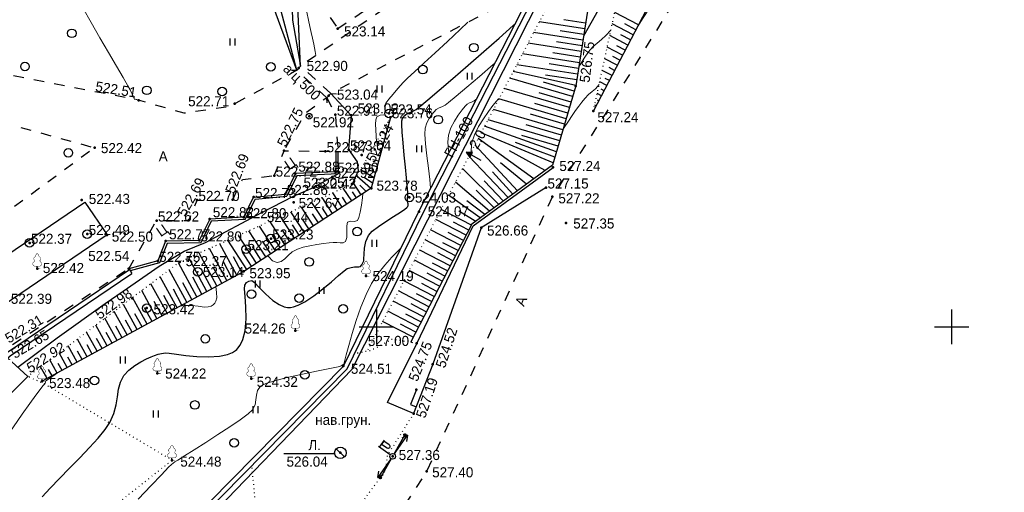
# Model space of a CAD drawing. Header units: millimetres. Extents: x 767170 to 66149698, y -983507 to 2493658.
# Tile 227 of 256: x 2986065 to 3071664, y -574115 to -533028. Entities that reach past the tile are written whole.
import ezdxf

# ---------------------------------------------------------------- set-up
doc = ezdxf.new("R2010")
doc.units = ezdxf.units.MM
for name, pattern in [('Д_ТРОТ_ТРУБА', [3, 1.5, -1.5]), ('ДОРОГИ_СТРОЯЩ', [9, 8, -1]), ('Контура низ откосов  Штриховая 0.1-0.5 - - - - - - -', [0.6, 0.1, -0.5])]:
    doc.linetypes.add(name, pattern=pattern)
for name, color, linetype in [('(001) Сетка', 92, 'Continuous'), ('(003) Пункты', 7, 'Continuous'), ('(004) Точки рельефа', 7, 'Continuous'), ('(004a) Точки рельефа (отк.)', 7, 'Continuous'), ('(011) Колодцы', 7, 'Continuous'), ('(013) Газ', 30, 'ИК_Газопровод -------г--------'), ('(014) Водопровод', 5, 'ИК_Водопровод -------в--------'), ('(017) Канализация', 33, 'KANALIS_K_1'), ('(022) Возд. Линии', 7, 'Continuous'), ('(025) Дорога', 7, 'Continuous'), ('(027) Гидрография', 7, 'Continuous'), ('(028) Гидротехн.', 7, 'Continuous'), ('(031) Горизонтали', 42, 'Continuous'), ('(035) Откосы', 7, 'Continuous'), ('(036) Растительность', 7, 'Continuous'), ('(038) Деревья', 7, 'Continuous'), ('(039) Земля', 7, 'Continuous'), ('(040) Ограда', 7, 'Continuous')]:
    doc.layers.add(name, color=color, linetype=linetype)
doc.layers.add('(032) Горизонтали утолщенные', color=32, linetype='Continuous', lineweight=30)
doc.styles.add('BM-431', font='txt')
doc.styles.add('D-431', font='txt')
doc.styles.add('S', font='txtwr', dxfattribs={"oblique": 15})
doc.styles.get("Standard").update_dxf_attribs({"font": 'isocpeui.ttf'})
doc.linetypes.add('GAZ_VOZDUSH', pattern='A,1,-2,["~",Standard,S=3,R=0,X=-1.5,Y=-1.5],-1,10', length=14)
doc.linetypes.add('KANALIS_K_1', pattern='A,1,[">",Standard,S=1.8,R=0,X=-0.9,Y=-0.9],3,-1,["К",Standard,S=1.8,R=0,X=-0.9,Y=-0.9],-1,10', length=16)
doc.linetypes.add('ИК_Водопровод -------в--------', pattern='A,9,-0.6,["В",Standard,S=1.2,R=0,X=0,Y=-0.6],-1.2', length=10.8)
doc.linetypes.add('ИК_Газопровод -------г--------', pattern='A,9,-0.6,["Г",Standard,S=1.2,R=0,X=0,Y=-0.6],-1.2', length=10.8)
doc.linetypes.add('ОГРАДА_БЕТ', pattern='A,4,["|",Standard,S=0.8,R=0,X=0,Y=-0.8],4', length=8)
doc.linetypes.add('ОТКОСЫ_НЕУКР', pattern='A,0.5,["|",Standard,S=1.2,R=0,X=0,Y=-1.2],1,["|",Standard,S=0.5,R=0,X=0,Y=-0.5],0.5', length=2)
doc.linetypes.add('ОТКОСЫ_НЕУКР1', pattern='A,0.5,["|",Standard,S=-1.2,R=0,X=0,Y=1.2],1,["|",Standard,S=-0.5,R=0,X=0,Y=0.5],0.5', length=2)
doc.linetypes.add('ПОДПОРНАЯ СТЕНКА', pattern='A,2,["V",Standard,S=1.2,R=0,X=0,Y=-1.2],0.2,["V",Standard,S=0.8,R=0,X=0,Y=-0.8],0.25,["V",Standard,S=0.3,R=0,X=0,Y=-0.3],0.25', length=2.7)

# ---------------------------------------------------------------- blocks, each defined once
blk = doc.blocks.new('d')
at = {"layer": '(038) Деревья'}
blk.add_ellipse((0, 0), major_axis=(0.265, 0.265), ratio=1, start_param=5.497787, end_param=11.780972, dxfattribs=at)
blk = doc.blocks.new('I04010')
for p, q in [((-0.412273, 0.007146), (-0.412273, 1.207146)), ((0.387727, 1.207146), (0.387727, 0.007146))]:
    blk.add_line(p, q)
blk = doc.blocks.new('Setka')
at = {"layer": '(001) Сетка'}
for p, q in [((0, 1.5), (0, -1.5)), ((-1.5, 0), (1.5, 0))]:
    blk.add_line(p, q, dxfattribs=at)
blk = doc.blocks.new('d-flat-35-flat-1')
at = {"layer": '(038) Деревья'}
blk.add_ellipse((0, 0), major_axis=(0.265, 0.265), ratio=1, start_param=5.497787, end_param=11.780972, dxfattribs=at)
blk = doc.blocks.new('d-flat-34-flat-1')
at = {"layer": '(038) Деревья'}
blk.add_ellipse((0, 0), major_axis=(0.265, 0.265), ratio=1, start_param=5.497787, end_param=11.780972, dxfattribs=at)
blk = doc.blocks.new('d-flat-33-flat-1')
at = {"layer": '(038) Деревья'}
blk.add_ellipse((0, 0), major_axis=(0.265, 0.265), ratio=1, start_param=5.497787, end_param=11.780972, dxfattribs=at)
blk = doc.blocks.new('d-flat-32-flat-1')
at = {"layer": '(038) Деревья'}
blk.add_ellipse((0, 0), major_axis=(0.265, 0.265), ratio=1, start_param=5.497787, end_param=11.780972, dxfattribs=at)
blk = doc.blocks.new('I01171-flat-5-flat-1')
at = {"layer": '(011) Колодцы'}
blk.add_line((-0.361, 0.349), (0.351, -0.349), dxfattribs=at)
blk.add_circle((0, 0), 0.5, dxfattribs=at)
at = {"color": 4, "style": 'S', "oblique": 15}
blk.add_attdef('Z', (0.808, -0.547), '', height=1, dxfattribs=at)
blk = doc.blocks.new('f-flat-5-flat-1')
at = {"layer": '(022) Возд. Линии'}
for points in [[(-0.205, 0.143), (-1.23, 0.859)], [(-1.148, 0.801), (-0.719, 1.416)]]:
    blk.add_lwpolyline(points, dxfattribs=at)
blk.add_lwpolyline([(-0.254, 0.772), (-0.254, 0.772, 0.414214), (-0.294, 0.998), (-0.776, 1.334), (-0.962, 1.068), (-0.48, 0.732, 0.414214)], format="xyb", close=True, dxfattribs=at)
blk.add_circle((0, 0), 0.25, dxfattribs=at)
blk = doc.blocks.new('S1-flat-6-flat-1')
at = {"layer": '(022) Возд. Линии'}
for p, q in [((0, 0), (-1.145, -1.64)), ((-1.145, -1.64), (-1.064, -1.087)), ((-1.145, -1.64), (-0.654, -1.373))]:
    blk.add_line(p, q, dxfattribs=at)
blk = doc.blocks.new('S2-flat-6-flat-1')
at = {"layer": '(022) Возд. Линии'}
for p, q in [((0, 0), (1.145, 1.64)), ((1.145, 1.64), (0.654, 1.373)), ((1.145, 1.64), (1.064, 1.087))]:
    blk.add_line(p, q, dxfattribs=at)
blk = doc.blocks.new('s3-flat-8-flat-1')
at = {"layer": '(022) Возд. Линии'}
h = blk.add_hatch(dxfattribs=at)
h.set_pattern_fill('ACET-2D-ACET-2D-ANSI31', color=256, scale=0.01, angle=60.24583, style=0)
h.set_pattern_definition([(105.245828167, (-32401.5294, -79738.96087), (-0.030632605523, -0.008349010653), [])])
edge = h.paths.add_edge_path()
edge.add_arc((0.943, 1.65), 0.1, 0, 360)
blk.add_lwpolyline([(0, 0), (0.993, 1.736)], dxfattribs=at)
blk.add_circle((0.943, 1.65), 0.1, dxfattribs=at)
blk = doc.blocks.new('s4-flat-8-flat-1')
at = {"layer": '(022) Возд. Линии'}
h = blk.add_hatch(dxfattribs=at)
h.set_pattern_fill('ACET-2D-ACET-2D-ANSI31', color=256, scale=0.01, angle=240.24583, style=0)
h.set_pattern_definition([(285.245828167, (-32401.28193, -79738.52796), (0.030632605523, 0.008349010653), [])])
edge = h.paths.add_edge_path()
edge.add_arc((-0.943, -1.65), 0.1, 0, 360)
blk.add_lwpolyline([(0, 0), (-0.993, -1.736)], dxfattribs=at)
blk.add_circle((-0.943, -1.65), 0.1, dxfattribs=at)
blk = doc.blocks.new('prov-s-flat-6-flat-1')
at = {"layer": '(022) Возд. Линии'}
for name, p in [('s3-flat-8-flat-1', (0.123, 0.216)), ('s4-flat-8-flat-1', (-0.124, -0.217))]:
    blk.add_blockref(name, p, dxfattribs=at)
blk = doc.blocks.new('U1061-flat-1-flat-1')
at = {"layer": '(022) Возд. Линии'}
blk.add_circle((0, 0), 0.25, dxfattribs=at)
at = {"color": 4, "oblique": 15}
blk.add_attdef('Z', (0.797, -0.495), '', height=1, dxfattribs=at)
blk = doc.blocks.new('d-flat-31-flat-1')
at = {"layer": '(038) Деревья'}
blk.add_ellipse((0, 0), major_axis=(0.265, 0.265), ratio=1, start_param=5.497787, end_param=11.780972, dxfattribs=at)
blk = doc.blocks.new('d-flat-30-flat-1')
at = {"layer": '(038) Деревья'}
blk.add_ellipse((0, 0), major_axis=(0.265, 0.265), ratio=1, start_param=5.497787, end_param=11.780972, dxfattribs=at)
blk = doc.blocks.new('d-flat-29-flat-1')
at = {"layer": '(038) Деревья'}
blk.add_ellipse((0, 0), major_axis=(0.265, 0.265), ratio=1, start_param=5.497787, end_param=11.780972, dxfattribs=at)
blk = doc.blocks.new('d-flat-28-flat-1')
at = {"layer": '(038) Деревья'}
blk.add_ellipse((0, 0), major_axis=(0.265, 0.265), ratio=1, start_param=5.497787, end_param=11.780972, dxfattribs=at)
blk = doc.blocks.new('karagach-flat-21-flat-1')
at = {"layer": '(038) Деревья', "const_width": 0.0375}
for points in [[(-0.208, 1.009, 0.430853), (-0.255, 0.753, 0.548276)], [(-0.208, 1.009, 0.181567), (-0.117, 1.159, 0.303004)], [(0, 1.312, 0.246034), (-0.117, 1.159, 0.489079)], [(0, 1.312, -0.246034), (0.117, 1.159, -0.489079)], [(0.208, 1.009, -0.181567), (0.117, 1.159, -0.303004)], [(0.208, 1.009, -0.430853), (0.255, 0.753, -0.548276)], [(-0.315, 0.559, 0.626949), (-0.218, 0.206, 0.702465)], [(-0.315, 0.559, 0.383603), (-0.255, 0.753, 0.352912)], [(0.315, 0.559, -0.626949), (0.218, 0.206, -0.702465)], [(0.315, 0.559, -0.383603), (0.255, 0.753, -0.352912)]]:
    blk.add_lwpolyline(points, format="xyb", dxfattribs=at)
for points in [[(0, 0.206), (-0.218, 0.206)], [(0, 0), (0, 0.206)], [(0, 0.206), (0.218, 0.206)], [(0, 0), (0.281, 0)]]:
    blk.add_lwpolyline(points, dxfattribs=at)
at = {"layer": '(038) Деревья'}
blk.add_lwpolyline([(0, 0), (0, 0.206)], dxfattribs=at)
blk = doc.blocks.new('karagach-flat-13-flat-1')
at = {"layer": '(038) Деревья', "const_width": 0.0375}
for points in [[(-0.208, 1.009, 0.430853), (-0.255, 0.753, 0.548276)], [(-0.208, 1.009, 0.181567), (-0.117, 1.159, 0.303004)], [(0, 1.312, 0.246034), (-0.117, 1.159, 0.489079)], [(0, 1.312, -0.246034), (0.117, 1.159, -0.489079)], [(0.208, 1.009, -0.181567), (0.117, 1.159, -0.303004)], [(0.208, 1.009, -0.430853), (0.255, 0.753, -0.548276)], [(-0.315, 0.559, 0.626949), (-0.218, 0.206, 0.702465)], [(-0.315, 0.559, 0.383603), (-0.255, 0.753, 0.352912)], [(0.315, 0.559, -0.626949), (0.218, 0.206, -0.702465)], [(0.315, 0.559, -0.383603), (0.255, 0.753, -0.352912)]]:
    blk.add_lwpolyline(points, format="xyb", dxfattribs=at)
for points in [[(0, 0.206), (-0.218, 0.206)], [(0, 0), (0, 0.206)], [(0, 0.206), (0.218, 0.206)], [(0, 0), (0.281, 0)]]:
    blk.add_lwpolyline(points, dxfattribs=at)
at = {"layer": '(038) Деревья'}
blk.add_lwpolyline([(0, 0), (0, 0.206)], dxfattribs=at)
blk = doc.blocks.new('karagach-flat-12-flat-1')
at = {"layer": '(038) Деревья', "const_width": 0.0375}
for points in [[(-0.208, 1.009, 0.430853), (-0.255, 0.753, 0.548276)], [(-0.208, 1.009, 0.181567), (-0.117, 1.159, 0.303004)], [(0, 1.312, 0.246034), (-0.117, 1.159, 0.489079)], [(0, 1.312, -0.246034), (0.117, 1.159, -0.489079)], [(0.208, 1.009, -0.181567), (0.117, 1.159, -0.303004)], [(0.208, 1.009, -0.430853), (0.255, 0.753, -0.548276)], [(-0.315, 0.559, 0.626949), (-0.218, 0.206, 0.702465)], [(-0.315, 0.559, 0.383603), (-0.255, 0.753, 0.352912)], [(0.315, 0.559, -0.626949), (0.218, 0.206, -0.702465)], [(0.315, 0.559, -0.383603), (0.255, 0.753, -0.352912)]]:
    blk.add_lwpolyline(points, format="xyb", dxfattribs=at)
for points in [[(0, 0.206), (-0.218, 0.206)], [(0, 0), (0, 0.206)], [(0, 0.206), (0.218, 0.206)], [(0, 0), (0.281, 0)]]:
    blk.add_lwpolyline(points, dxfattribs=at)
at = {"layer": '(038) Деревья'}
blk.add_lwpolyline([(0, 0), (0, 0.206)], dxfattribs=at)
blk = doc.blocks.new('karagach-flat-14-flat-1-flat-1')
at = {"layer": '(038) Деревья', "const_width": 0.0375}
for points in [[(-0.208, 1.009, 0.430853), (-0.255, 0.753, 0.548276)], [(-0.208, 1.009, 0.181567), (-0.117, 1.159, 0.303004)], [(0, 1.312, 0.246034), (-0.117, 1.159, 0.489079)], [(0, 1.312, -0.246034), (0.117, 1.159, -0.489079)], [(0.208, 1.009, -0.181567), (0.117, 1.159, -0.303004)], [(0.208, 1.009, -0.430853), (0.255, 0.753, -0.548276)], [(-0.315, 0.559, 0.626949), (-0.218, 0.206, 0.702465)], [(-0.315, 0.559, 0.383603), (-0.255, 0.753, 0.352912)], [(0.315, 0.559, -0.626949), (0.218, 0.206, -0.702465)], [(0.315, 0.559, -0.383603), (0.255, 0.753, -0.352912)]]:
    blk.add_lwpolyline(points, format="xyb", dxfattribs=at)
for points in [[(0, 0.206), (-0.218, 0.206)], [(0, 0), (0, 0.206)], [(0, 0.206), (0.218, 0.206)], [(0, 0), (0.281, 0)]]:
    blk.add_lwpolyline(points, dxfattribs=at)
at = {"layer": '(038) Деревья'}
blk.add_lwpolyline([(0, 0), (0, 0.206)], dxfattribs=at)
blk = doc.blocks.new('karagach-flat-15-flat-1-flat-1')
at = {"layer": '(038) Деревья', "const_width": 0.0375}
for points in [[(-0.208, 1.009, 0.430853), (-0.255, 0.753, 0.548276)], [(-0.208, 1.009, 0.181567), (-0.117, 1.159, 0.303004)], [(0, 1.312, 0.246034), (-0.117, 1.159, 0.489079)], [(0, 1.312, -0.246034), (0.117, 1.159, -0.489079)], [(0.208, 1.009, -0.181567), (0.117, 1.159, -0.303004)], [(0.208, 1.009, -0.430853), (0.255, 0.753, -0.548276)], [(-0.315, 0.559, 0.626949), (-0.218, 0.206, 0.702465)], [(-0.315, 0.559, 0.383603), (-0.255, 0.753, 0.352912)], [(0.315, 0.559, -0.626949), (0.218, 0.206, -0.702465)], [(0.315, 0.559, -0.383603), (0.255, 0.753, -0.352912)]]:
    blk.add_lwpolyline(points, format="xyb", dxfattribs=at)
for points in [[(0, 0.206), (-0.218, 0.206)], [(0, 0), (0, 0.206)], [(0, 0.206), (0.218, 0.206)], [(0, 0), (0.281, 0)]]:
    blk.add_lwpolyline(points, dxfattribs=at)
at = {"layer": '(038) Деревья'}
blk.add_lwpolyline([(0, 0), (0, 0.206)], dxfattribs=at)
blk = doc.blocks.new('karagach-flat-16-flat-1-flat-1')
at = {"layer": '(038) Деревья', "const_width": 0.0375}
for points in [[(-0.208, 1.009, 0.430853), (-0.255, 0.753, 0.548276)], [(-0.208, 1.009, 0.181567), (-0.117, 1.159, 0.303004)], [(0, 1.312, 0.246034), (-0.117, 1.159, 0.489079)], [(0, 1.312, -0.246034), (0.117, 1.159, -0.489079)], [(0.208, 1.009, -0.181567), (0.117, 1.159, -0.303004)], [(0.208, 1.009, -0.430853), (0.255, 0.753, -0.548276)], [(-0.315, 0.559, 0.626949), (-0.218, 0.206, 0.702465)], [(-0.315, 0.559, 0.383603), (-0.255, 0.753, 0.352912)], [(0.315, 0.559, -0.626949), (0.218, 0.206, -0.702465)], [(0.315, 0.559, -0.383603), (0.255, 0.753, -0.352912)]]:
    blk.add_lwpolyline(points, format="xyb", dxfattribs=at)
for points in [[(0, 0.206), (-0.218, 0.206)], [(0, 0), (0, 0.206)], [(0, 0.206), (0.218, 0.206)], [(0, 0), (0.281, 0)]]:
    blk.add_lwpolyline(points, dxfattribs=at)
at = {"layer": '(038) Деревья'}
blk.add_lwpolyline([(0, 0), (0, 0.206)], dxfattribs=at)
blk = doc.blocks.new('karagach-flat-17-flat-1-flat-1')
at = {"layer": '(038) Деревья', "const_width": 0.0375}
for points in [[(-0.208, 1.009, 0.430853), (-0.255, 0.753, 0.548276)], [(-0.208, 1.009, 0.181567), (-0.117, 1.159, 0.303004)], [(0, 1.312, 0.246034), (-0.117, 1.159, 0.489079)], [(0, 1.312, -0.246034), (0.117, 1.159, -0.489079)], [(0.208, 1.009, -0.181567), (0.117, 1.159, -0.303004)], [(0.208, 1.009, -0.430853), (0.255, 0.753, -0.548276)], [(-0.315, 0.559, 0.626949), (-0.218, 0.206, 0.702465)], [(-0.315, 0.559, 0.383603), (-0.255, 0.753, 0.352912)], [(0.315, 0.559, -0.626949), (0.218, 0.206, -0.702465)], [(0.315, 0.559, -0.383603), (0.255, 0.753, -0.352912)]]:
    blk.add_lwpolyline(points, format="xyb", dxfattribs=at)
for points in [[(0, 0.206), (-0.218, 0.206)], [(0, 0), (0, 0.206)], [(0, 0.206), (0.218, 0.206)], [(0, 0), (0.281, 0)]]:
    blk.add_lwpolyline(points, dxfattribs=at)
at = {"layer": '(038) Деревья'}
blk.add_lwpolyline([(0, 0), (0, 0.206)], dxfattribs=at)
blk = doc.blocks.new('wef-flat-4')
at = {"layer": '(025) Дорога', "linetype": 'Д_ТРОТ_ТРУБА'}
blk.add_hatch(color=0, dxfattribs=at).paths.add_polyline_path([(-1295647.589, -1831919.311), (-1295647.344, -1831918.875), (-1295647.902, -1831918.848)])
at = {"layer": '(022) Возд. Линии', "color": 0}
for points in [[(-1295647.902, -1831918.848), (-1295647.589, -1831919.311)], [(-1295646.594, -1831919.582), (-1295647.466, -1831919.093)]]:
    blk.add_lwpolyline(points, dxfattribs=at)
at = {"layer": '(025) Дорога', "color": 0, "linetype": 'Д_ТРОТ_ТРУБА'}
blk.add_lwpolyline([(-1295647.589, -1831919.311), (-1295647.344, -1831918.875), (-1295647.902, -1831918.848), (-1295647.589, -1831919.311)], close=True, dxfattribs=at)
blk.add_lwpolyline([(-1295647.589, -1831919.311), (-1295647.344, -1831918.875)], dxfattribs=at)
blk = doc.blocks.new('A$C05d28b1e')
at = {"layer": '(003) Пункты'}
blk.add_point((54029, 33528), dxfattribs=at)
at = {"layer": '(004) Точки рельефа', "color": 7, "linetype": 'ByBlock', "lineweight": -2}
for p in [(80964, 63758), (77575, 60326), (101665, 58785), (63649, 57538), (72010, 57232), (103197, 56600), (78485, 56140), (59831, 53401), (76297, 53138), (83042, 52774), (99695, 51688), (77292, 51165), (82218, 50239), (83873, 49879), (58708, 48870), (71845, 48900), (99627, 49152), (77126, 48656), (68013, 47083), (69837, 47209), (74372, 47777), (88020, 47853), (93450, 46447), (100823, 46869), (60910, 45827), (66001, 45285), (54838, 42902), (67213, 43463), (72794, 42654), (83430, 42245), (63098, 40319), (77291, 37509), (87837, 36393), (81458, 34429), (89226, 34580), (65285, 33793), (55260, 33104), (73443, 33339), (87809, 32378), (87566, 30288), (81192, 26884), (85741, 26576), (66557, 26239), (88708, 25275)]:
    blk.add_point(p, dxfattribs=at)
at = {"layer": '(004a) Точки рельефа (отк.)', "color": 7, "linetype": 'ByBlock', "lineweight": -2}
for p in [(80187, 57943), (80764, 56268), (82148, 56210), (85431, 56385), (85552, 56047), (79878, 53098), (81913, 53244), (75448, 50975), (80487, 50864), (80802, 51319), (78859, 49935), (99074, 49941), (68734, 48861), (73654, 49114), (76411, 49381), (87193, 49086), (72802, 47356), (65211, 47072), (59188, 45895), (75153, 45510), (54171, 45133), (68929, 45342), (72997, 44580), (62803, 42892), (65319, 43564), (64369, 39468)]:
    blk.add_point(p, dxfattribs=at)
at = {"layer": '(004a) Точки рельефа (отк.)'}
blk.add_point((68805, 42609), dxfattribs=at)
at = {"layer": '(013) Газ', "linetype": 'GAZ_VOZDUSH', "ltscale": 600, "flags": 128}
blk.add_lwpolyline([(139039, 153682), (138885, 152734), (135454, 145357), (130316, 142546), (115842, 109039), (104824, 79051), (99727, 68744), (82201, 34139), (52809, 3628), (56082, -3749), (32593, -24350), (33828, -29046), (31852, -35564), (-6995, -77251), (-10648, -79274), (-22017, -90450), (-29954, -94459), (-74554, -132816), (-76953, -135094)], dxfattribs=at)
at = {"layer": '(014) Водопровод', "linetype": 'GAZ_VOZDUSH', "ltscale": 600, "flags": 128}
blk.add_lwpolyline([(87809, 32378), (87290, 31082), (87795, 30880)], dxfattribs=at)
at = {"layer": '(022) Возд. Линии', "color": 0, "ltscale": 600, "flags": 128}
blk.add_lwpolyline([(80704, 26801), (76287, 26801)], dxfattribs=at)
at = {"layer": '(025) Дорога', "linetype": 'Д_ТРОТ_ТРУБА', "ltscale": 600, "flags": 128}
for points in [[(150815, 142076), (135921, 113311), (125552, 93370), (117383, 77821), (104208, 56333), (99627, 49152), (88708, 25275), (72217, 300), (60109, -13961), (40976, -33812), (21855, -53057), (7525, -67385), (-21145, -96032), (-41237, -115998), (-56020, -131074), (-73097, -148290), (-76079, -151266)], [(96975, 76152), (91663, 70018), (77743, 60511), (77407, 60141), (71543, 56980), (67628, 56398), (63649, 57538), (35933, 62943), (-1136, 71955), (-2270, 72968), (-11178, 84489), (-11295, 84899), (-11231, 85387), (2620, 97018), (30185, 117380)], [(-2596, 13263), (-3144, 13637), (-13462, 28471), (-17211, 34931), (-24202, 51467), (-24593, 54534), (-22584, 57991), (-18196, 60973), (-5102, 68075), (38937, 59146), (59831, 53401), (40293, 39065), (36909, 36534)], [(97952, 67229), (97849, 67204), (80355, 58128), (80019, 57758), (78093, 56361), (76297, 53138)], [(80019, 57758), (80764, 56268), (80988, 53107)], [(75448, 50975), (76297, 53138), (79878, 53098), (80988, 53107)], [(71845, 48900), (72697, 50658), (75448, 50975)], [(62803, 42892), (65211, 47072), (68013, 47083), (68734, 48861), (71845, 48861)], [(45473, 31118), (48342, 32399), (52105, 35930), (62803, 42892)]]:
    blk.add_lwpolyline(points, dxfattribs=at)
at = {"layer": '(025) Дорога', "linetype": 'Д_ТРОТ_ТРУБА', "ltscale": 600}
blk.add_lwpolyline([(80964, 63758), (89166, 69320), (86497, 73256), (78295, 67694)], close=True, dxfattribs=at)
at = {"layer": '(025) Дорога', "ltscale": 600}
for points in [[(80788, 53105), (80802, 51319), (77292, 51165), (76411, 49381), (76407, 49379)], [(80988, 53107), (81003, 51128), (77419, 50970), (76543, 49191)], [(72802, 47356), (73654, 49114), (76407, 49379)], [(72930, 47162), (73785, 48926), (76543, 49191)], [(72802, 47356), (69837, 47209), (68929, 45342), (66001, 45285), (65319, 43564), (62803, 42892)], [(72930, 47162), (69965, 47015), (69055, 45144), (66138, 45088), (65468, 43397), (62920, 42716)]]:
    blk.add_lwpolyline(points, dxfattribs=at)
blk.add_lwpolyline([(42404, 37430), (58981, 48671), (60910, 45827), (44333, 34586)], close=True, dxfattribs=at)
at = {"layer": '(027) Гидрография', "color": 3, "ltscale": 600}
for points in [[(77407, 60141), (75517, 67269), (75191, 67595), (74497, 67553), (71085, 67532), (62130, 76350), (46008, 97015), (34748, 111736), (30185, 117380)], [(88603, 77800), (76863, 70140), (77044, 64500), (77743, 60511)], [(80355, 58128), (82148, 56210), (81913, 53244), (82660, 52191), (82757, 51396), (82218, 50239)], [(53151, 34325), (56587, 36865), (60759, 39877), (62323, 40927), (65453, 43121), (67621, 44421), (69470, 45157), (74372, 47777), (77130, 49202), (78859, 49935), (80487, 50864), (81003, 51128)]]:
    blk.add_lwpolyline(points, dxfattribs=at)
at = {"layer": '(028) Гидротехн.', "linetype": 'Д_ТРОТ_ТРУБА', "ltscale": 600}
for points in [[(76950, 60141), (77407, 60141), (77743, 60511), (77661, 61011)], [(80019, 57758), (77407, 60141)], [(80355, 58128), (77743, 60511)], [(80060, 57304), (80019, 57758), (80355, 58128), (80862, 58091)]]:
    blk.add_lwpolyline(points, dxfattribs=at)
at = {"layer": '(031) Горизонтали', "color": 42, "linetype": 'Continuous', "lineweight": 0, "ltscale": 600}
for points in [[(63311, 57604), (63217, 57848), (63079, 58106), (62911, 58431), (62713, 58790), (62299, 59504), (61722, 60493), (61031, 61676), (60280, 62971), (59520, 64297), (58802, 65573)], [(107020, 63921), (107523, 64696), (108732, 66573), (109956, 68491), (111137, 70363), (112219, 72105), (113144, 73632), (113855, 74858), (114231, 75564), (114382, 75906), (114413, 76034), (114407, 76066), (114362, 76112), (114228, 76155), (113936, 76123), (113432, 75957), (113273, 75894)], [(79068, 61415), (79008, 61777), (78890, 62408), (78780, 62943), (78670, 63434), (78553, 63935), (78422, 64499), (78270, 65179), (78082, 65817), (77829, 66442), (77562, 67059), (77431, 67404)], [(85078, 56792), (85033, 57042), (85150, 57274), (85409, 57627), (85772, 58068), (86202, 58564), (86663, 59081), (87023, 59440), (87644, 60018), (88471, 60774), (89447, 61664), (90516, 62648), (91624, 63683), (92290, 64320)], [(101914, 60383), (102039, 60619), (102377, 61189), (102763, 61740), (103151, 62174), (103523, 62504), (103897, 62806), (104288, 63154), (104716, 63625)], [(89041, 49845), (89042, 49879), (88969, 50646), (88848, 51634), (88714, 52710), (88599, 53739), (88537, 54587), (88560, 55120), (88706, 55559), (88905, 55947), (89129, 56275), (89349, 56537), (89536, 56724), (89784, 56886), (90022, 56967), (90299, 57105), (90599, 57343), (91253, 57885), (92176, 58660), (93283, 59599), (94486, 60631), (94637, 60763)], [(100561, 55020), (100664, 55178), (101020, 55718), (101345, 56203), (101644, 56637), (101922, 57026), (102185, 57372), (102439, 57681), (102779, 58033), (103073, 58282), (103363, 58533), (103693, 58891)], [(90624, 52933), (90586, 53170), (90533, 53878), (90593, 54493), (90805, 55128), (91106, 55722), (91446, 56250), (91779, 56687), (92055, 57005), (92228, 57181), (92420, 57307), (92606, 57371), (92822, 57478), (93045, 57656)], [(92575, 53054), (92557, 53182), (92626, 53867), (92855, 54534), (93207, 55238), (93628, 55929), (94064, 56562), (94460, 57090), (94764, 57464), (94919, 57639), (95000, 57691)], [(84336, 53929), (84307, 54423), (84287, 54964), (84261, 55447), (84273, 55838), (84364, 56104), (84646, 56245), (84986, 56274)], [(74882, 44016), (74968, 43920), (75296, 43581), (75710, 43424), (76057, 43509), (76359, 43735), (76661, 44035), (77012, 44345), (77457, 44601), (77948, 44759), (78531, 44888), (79145, 44990), (79728, 45070), (80219, 45128), (80556, 45168), (80890, 45171), (81178, 45137), (81427, 45139), (81642, 45253), (81754, 45594), (81755, 46108), (81746, 46616), (81828, 46938), (82097, 47025), (82417, 46994), (82697, 47081), (82810, 47334), (82919, 47809), (83019, 48409), (83110, 49040), (83160, 49414)], [(88352, 48502), (88317, 48612), (88422, 48854), (88612, 49009)], [(63608, 22859), (64733, 24033), (65643, 24983), (66260, 25624), (66506, 25876), (66651, 25990), (66804, 26094), (67052, 26249), (67645, 26618), (68488, 27146), (69488, 27778), (70551, 28461), (71582, 29140), (72488, 29761), (73174, 30270), (73548, 30613), (73775, 31049), (73856, 31483), (73895, 31904), (73993, 32301), (74252, 32665), (74725, 32902), (75586, 33172), (76696, 33455), (77917, 33731), (79111, 33982), (80142, 34188), (80870, 34330), (81158, 34388), (81258, 34453), (81341, 34515), (81426, 34556), (81502, 34603), (81558, 34818), (81700, 35387), (81921, 36226), (82212, 37254), (82565, 38387), (82972, 39545), (83424, 40644), (83914, 41602), (84457, 42432), (85055, 43197), (85675, 43892), (86285, 44513), (86476, 44695)], [(67238, 39628), (67637, 39684), (68275, 39703), (68843, 39627), (69349, 39555), (69715, 39565), (69968, 39644), (70129, 39743), (70206, 39808), (70276, 39883), (70376, 40054), (70445, 40353), (70435, 40813), (70373, 41336)], [(48448, 22672), (49265, 23961), (50139, 25294), (51036, 26630), (51925, 27928), (52771, 29146), (53543, 30242), (54209, 31177), (54734, 31908), (55087, 32395), (55234, 32595), (55363, 32743), (55478, 32860), (55541, 32933), (55568, 33032), (55599, 33127), (55819, 33284), (56406, 33689), (56687, 33881)]]:
    blk.add_lwpolyline(points, dxfattribs=at)
at = {"layer": '(032) Горизонтали утолщенные', "color": 32, "linetype": 'Continuous', "lineweight": 30, "ltscale": 600}
for points in [[(102336, 63092), (102359, 63131), (102999, 64254), (103649, 65396), (104237, 66421), (104689, 67194), (104932, 67579), (105143, 67810), (105334, 67970), (105525, 68129), (105740, 68359)], [(55258, 23049), (55963, 23807), (56778, 24651), (57655, 25545), (58541, 26453), (59385, 27340), (60137, 28170), (60746, 28908), (61161, 29518), (61510, 30303), (61700, 31051), (61808, 31758), (61907, 32421), (62070, 33033), (62372, 33593), (62818, 34078), (63328, 34477), (63854, 34795), (64347, 35039), (64757, 35215), (65037, 35330), (65365, 35453), (65641, 35514), (65992, 35564), (66324, 35542), (66943, 35454), (67769, 35343), (68720, 35249), (69718, 35213), (70681, 35276), (71372, 35425), (71817, 35609), (72069, 35770), (72180, 35864), (72295, 35982), (72493, 36255), (72719, 36743), (72906, 37500), (72995, 38535), (72980, 39564), (72917, 40470), (72863, 41141), (72877, 41461), (73046, 41676), (73246, 41814), (73489, 41859), (73722, 41684), (74129, 41254), (74673, 40694), (75316, 40132), (75878, 39768), (76314, 39588), (76608, 39527), (76754, 39517), (76867, 39522), (77111, 39565), (77515, 39707), (78107, 40016), (78893, 40540), (79681, 41146), (80417, 41760), (81046, 42307), (81516, 42711), (81773, 42899), (82125, 43000), (82434, 43040), (82633, 43056), (82803, 43049), (82934, 43080), (83050, 43220), (83136, 43394), (83227, 43587), (83227, 43587), (83227, 43587), (83240, 43756), (83250, 44150), (83294, 44677), (83410, 45247), (83634, 45768), (83972, 46139), (84509, 46561), (85155, 47003), (85823, 47432), (86424, 47816), (86795, 48069), (86981, 48216), (87050, 48290), (87065, 48319), (87080, 48383), (87080, 48522), (87024, 48741), (87025, 48959), (87051, 49212), (87051, 49212), (87051, 49212), (87062, 49322), (87047, 49535), (87027, 49790), (86999, 50109), (86934, 50794), (86846, 51721), (86749, 52770), (86656, 53819), (86579, 54746), (86532, 55429), (86528, 55746), (86593, 55953), (86690, 56109), (86844, 56267), (87017, 56377), (87239, 56469), (87497, 56576), (87777, 56732), (88095, 56987), (88789, 57568), (89775, 58405), (90972, 59430), (92297, 60574), (93670, 61767), (95007, 62941), (96227, 64027), (96384, 64171)]]:
    blk.add_lwpolyline(points, dxfattribs=at)
at = {"layer": '(035) Откосы', "ltscale": 600}
for p, q in [((107113, 64099), (105052, 65176)), ((102438, 63745), (98487, 64361)), ((102515, 64239), (100624, 64534)), ((102284, 62757), (97998, 63426)), ((102361, 63251), (100302, 63572)), ((106652, 63217), (104834, 64167)), ((106883, 63658), (105913, 64165)), ((102130, 61770), (97509, 62490)), ((102207, 62264), (99981, 62611)), ((106192, 62335), (104615, 63158)), ((106422, 62776), (105573, 63219)), ((102053, 61276), (99659, 61649)), ((105731, 61452), (104397, 62149)), ((105961, 61893), (105234, 62273)), ((101976, 60783), (97020, 61555)), ((105270, 60570), (104179, 61140)), ((105501, 61011), (104894, 61328)), ((101669, 58808), (96225, 60033)), ((101822, 59795), (96531, 60620)), ((101899, 60289), (99338, 60688)), ((104810, 59688), (103961, 60131)), ((105040, 60129), (104555, 60382)), ((101390, 57848), (95920, 59452)), ((101531, 58327), (98844, 59115)), ((101745, 59301), (99016, 59727)), ((104349, 58806), (103743, 59122)), ((104579, 59247), (104215, 59437)), ((101109, 56889), (95448, 58548)), ((104118, 58364), (103876, 58491)), ((100828, 55930), (94976, 57645)), ((101250, 57368), (98467, 58184)), ((103888, 57923), (103524, 58113)), ((103658, 57482), (103536, 57546)), ((100547, 54971), (94504, 56742)), ((100968, 56409), (98090, 57253)), ((103427, 57041), (103306, 57104)), ((100266, 54012), (94032, 55839)), ((100687, 55450), (97714, 56322)), ((85292, 55092), (85167, 55126)), ((85422, 55570), (85297, 55603)), ((99984, 53053), (93739, 55279)), ((100406, 54491), (97337, 55391)), ((85032, 54137), (84783, 54205)), ((85162, 54615), (84788, 54716)), ((98006, 50690), (93183, 54216)), ((99703, 52094), (93440, 54707)), ((100125, 53532), (96960, 54460)), ((84902, 53660), (84279, 53829)), ((84772, 53182), (84398, 53284)), ((96590, 49655), (92884, 53645)), ((99012, 51424), (95895, 53149)), ((99844, 52573), (96420, 53848)), ((84642, 52705), (83770, 52942)), ((84512, 52227), (84014, 52363)), ((95783, 49066), (92375, 52670)), ((84122, 50795), (82941, 51498)), ((84382, 51750), (83261, 52055)), ((84252, 51273), (83629, 51442)), ((94976, 48476), (91811, 51592)), ((97375, 50228), (95117, 52106)), ((83839, 49857), (82623, 50945)), ((83992, 50318), (83269, 50832)), ((95379, 48771), (93690, 50538)), ((96186, 49360), (94414, 51322)), ((82181, 48776), (81453, 49893)), ((83010, 49316), (82307, 50395)), ((83425, 49587), (82882, 50144)), ((94168, 47887), (91193, 50411)), ((94572, 48182), (92991, 49729)), ((80524, 47695), (79627, 49069)), ((81353, 48235), (80540, 49481)), ((81767, 48506), (81382, 49096)), ((82596, 49046), (82253, 49573)), ((93361, 47298), (90606, 49288)), ((78866, 46614), (77802, 48245)), ((79695, 47154), (78715, 48657)), ((80109, 47424), (79640, 48144)), ((80938, 47965), (80511, 48620)), ((92587, 46680), (89958, 48048)), ((93765, 47592), (92202, 48781)), ((77208, 45532), (75977, 47420)), ((78037, 46073), (76889, 47833)), ((78451, 46343), (77898, 47191)), ((79280, 46884), (78769, 47667)), ((92126, 45793), (89495, 47162)), ((92958, 47003), (91500, 47880)), ((75550, 44451), (74151, 46596)), ((76379, 44992), (75064, 47008)), ((76793, 45262), (76157, 46238)), ((77622, 45803), (77028, 46715)), ((91665, 44907), (89032, 46277)), ((92357, 46236), (91041, 46921)), ((73892, 43370), (72326, 45772)), ((74721, 43911), (73239, 46184)), ((75964, 44722), (75286, 45762)), ((91204, 44020), (88568, 45391)), ((91895, 45350), (90579, 46035)), ((71338, 41861), (69823, 44642)), ((72207, 42334), (70728, 45050)), ((73063, 42830), (71413, 45360)), ((74307, 43640), (73544, 44809)), ((75136, 44181), (74415, 45286)), ((91434, 44463), (90117, 45149)), ((69600, 40914), (68015, 43825)), ((70469, 41388), (68919, 44233)), ((72642, 42571), (71911, 43913)), ((73478, 43100), (72674, 44333)), ((90742, 43133), (88105, 44505)), ((90973, 43577), (89655, 44262)), ((68731, 40441), (67122, 43395)), ((70903, 41624), (70137, 43031)), ((71773, 42098), (71024, 43472)), ((90281, 42247), (87642, 43620)), ((90512, 42690), (89193, 43376)), ((66993, 39494), (65524, 42190)), ((67862, 39968), (66323, 42792)), ((69165, 40678), (68364, 42149)), ((70034, 41151), (69251, 42590)), ((89820, 41360), (87179, 42734)), ((90050, 41804), (88731, 42490)), ((66124, 39021), (64725, 41588)), ((67427, 39731), (66675, 41111)), ((68296, 40204), (67509, 41649)), ((89358, 40474), (86716, 41848)), ((89589, 40917), (88268, 41604)), ((64385, 38074), (63127, 40384)), ((65254, 38548), (63926, 40986)), ((66558, 39258), (65841, 40573)), ((88897, 39587), (86253, 40963)), ((89128, 40030), (87806, 40718)), ((63516, 37601), (62328, 39782)), ((64820, 38311), (64173, 39498)), ((65689, 38784), (65007, 40036)), ((88436, 38700), (85790, 40077)), ((88666, 39144), (87344, 39832)), ((61778, 36654), (60730, 38578)), ((62647, 37127), (61529, 39180)), ((63951, 37838), (63339, 38960)), ((87975, 37814), (85327, 39192)), ((88205, 38257), (86882, 38946)), ((60909, 36181), (59931, 37976)), ((62213, 36891), (61671, 37885)), ((63082, 37364), (62505, 38423)), ((87513, 36927), (84864, 38306)), ((87744, 37371), (86420, 38060)), ((60040, 35707), (59132, 37374)), ((60474, 35944), (60003, 36809)), ((61344, 36417), (60837, 37347)), ((58302, 34761), (57534, 36170)), ((59171, 35234), (58333, 36772)), ((59605, 35471), (59169, 36272)), ((57433, 34287), (56735, 35568)), ((57867, 34524), (57501, 35196)), ((58736, 34997), (58335, 35734)), ((55695, 33341), (55138, 34363)), ((56564, 33814), (55937, 34965)), ((56998, 34051), (56667, 34659)), ((56129, 33577), (55833, 34121))]:
    blk.add_line(p, q, dxfattribs=at)
at = {"layer": '(035) Откосы', "linetype": 'Контура низ откосов  Штриховая 0.1-0.5 - - - - - - -', "ltscale": 600}
for points in [[(103197, 56600), (106463, 71701), (112284, 88953), (116260, 106271), (122597, 117101), (129958, 128064), (132828, 132631)], [(104824, 79051), (100119, 67481), (83503, 35704)], [(85552, 56047), (82218, 50239), (67213, 43463), (54029, 33528)]]:
    blk.add_lwpolyline(points, dxfattribs=at)
at = {"layer": '(035) Откосы', "ltscale": 600}
for points in [[(138914, 128807), (129874, 107395), (119760, 87733), (113986, 77260), (103197, 56600)], [(104824, 79051), (101665, 58785), (99642, 51883), (92632, 46765), (87283, 36484)], [(85552, 56047), (83873, 49879), (72794, 42654), (55260, 33104)]]:
    blk.add_lwpolyline(points, dxfattribs=at)
at = {"layer": '(035) Откосы', "linetype": 'ОТКОСЫ_НЕУКР', "ltscale": 600}
for points in [[(85297, 31263), (87837, 36393), (92747, 46621), (99695, 51688)], [(99074, 49941), (93450, 46447), (89226, 34580), (87566, 30288), (85297, 31263)]]:
    blk.add_lwpolyline(points, dxfattribs=at)
at = {"layer": '(035) Откосы', "ltscale": 600, "flags": 128}
for points in [[(45452, 31001), (48536, 32456), (52248, 35626), (62853, 42816)], [(62853, 42816), (63077, 42484)]]:
    blk.add_lwpolyline(points, dxfattribs=at)
at = {"layer": '(035) Откосы', "linetype": 'ПОДПОРНАЯ СТЕНКА', "ltscale": 600, "flags": 128}
for points in [[(45623, 30639), (48755, 32117), (52491, 35307), (63077, 42484)], [(52273, 35121), (54029, 33528), (44345, 23912), (30550, 13678), (19304, 6618), (18092, 8284)]]:
    blk.add_lwpolyline(points, dxfattribs=at)
at = {"layer": '(039) Земля', "linetype": 'Контура низ откосов  Штриховая 0.1-0.5 - - - - - - -', "ltscale": 600, "flags": 128}
for points in [[(87837, 36393), (85694, 36745), (83865, 35776), (82422, 35489)], [(32919, -434), (66557, 26239), (55525, 32839), (54029, 33528)], [(87566, 30288), (85279, 26670), (85083, 25275), (83100, 22616), (78769, 18934), (77913, 18309), (75018, 20395), (73882, 21918), (73498, 25771)]]:
    blk.add_lwpolyline(points, dxfattribs=at)
at = {"layer": '(040) Ограда', "linetype": 'ОГРАДА_БЕТ', "ltscale": 600, "flags": 128}
blk.add_lwpolyline([(54321, 6856), (81458, 34429), (88020, 47853), (103060, 77194), (102668, 77349), (103071, 78364), (104105, 77984), (103725, 76950), (103429, 77058)], dxfattribs=at)
at = {"layer": '(040) Ограда', "ltscale": 600, "flags": 128}
blk.add_lwpolyline([(54606, 6575), (81789, 34195), (88378, 47674), (103429, 77058)], dxfattribs=at)
at = {"linetype": 'ОТКОСЫ_НЕУКР', "ltscale": 600}
blk.add_lwpolyline([(77407, 60141), (74930, 66941), (73521, 66974), (70766, 66898), (61921, 75981), (51963, 88436), (43116, 99871), (30183, 117379)], dxfattribs=at)
at = {"linetype": 'ОТКОСЫ_НЕУКР1', "ltscale": 600}
blk.add_lwpolyline([(77743, 60511), (77330, 69626), (89130, 77208)], dxfattribs=at)
at = {"layer": '(001) Сетка', "xscale": 1000, "yscale": 1000, "zscale": 1000}
for p in [(84335, 37831), (134335, 37831)]:
    blk.add_blockref('Setka', p, dxfattribs=at)
at = {"layer": '(022) Возд. Линии', "xscale": 1000, "yscale": 1000, "zscale": 1000}
for name, p in [('d-flat-34-flat-1', (85431, 56385)), ('U1061-flat-1-flat-1', (78485, 56140)), ('wef-flat-4', (1295740032, 1831971879)), ('d-flat-35-flat-1', (87193, 49086)), ('d-flat-33-flat-1', (59188, 45895)), ('d-flat-32-flat-1', (54171, 45133)), ('d-flat-28-flat-1', (75153, 45510)), ('d-flat-29-flat-1', (72997, 44580)), ('karagach-flat-21-flat-1', (54838, 42902)), ('d-flat-31-flat-1', (68805, 42609)), ('karagach-flat-12-flat-1', (83430, 42245)), ('d-flat-30-flat-1', (64369, 39468)), ('karagach-flat-13-flat-1', (77291, 37509)), ('karagach-flat-16-flat-1-flat-1', (65285, 33793)), ('karagach-flat-17-flat-1-flat-1', (55260, 33104)), ('karagach-flat-15-flat-1-flat-1', (73443, 33339)), ('prov-s-flat-6-flat-1', (85741, 26576)), ('S2-flat-6-flat-1', (85882, 26778)), ('karagach-flat-14-flat-1-flat-1', (66557, 26239)), ('f-flat-5-flat-1', (85741, 26576)), ('I01171-flat-5-flat-1', (81197, 26884)), ('S1-flat-6-flat-1', (85597, 26369))]:
    blk.add_blockref(name, p, dxfattribs=at)
at = {"layer": '(036) Растительность', "linetype": 'Continuous', "xscale": 500, "yscale": 500, "zscale": 500}
for p in [(71819, 62304), (92440, 59320), (84607, 58210), (88047, 53003), (84156, 44797), (74009, 41262), (79574, 40693), (62281, 34658), (73814, 30333), (65155, 29960)]:
    blk.add_blockref('I04010', p, dxfattribs=at)
at = {"layer": '(038) Деревья', "linetype": 'Continuous', "xscale": 1000, "yscale": 1000, "zscale": 1000}
for p in [(57854, 63352), (92795, 62105), (53777, 60473), (75159, 60448), (88360, 60195), (64365, 58395), (70924, 58290), (89708, 55845), (57546, 52965), (82654, 46112), (78487, 43474), (73458, 40673), (77610, 40335), (81435, 39408), (69455, 36801), (59827, 33180), (78102, 33658), (68552, 31042), (71966, 27760)]:
    blk.add_blockref('d', p, dxfattribs=at)
at = {"layer": '(004) Точки рельефа', "linetype": 'ByBlock', "char_height": 875, "attachment_point": 4, "style": 'D-431'}
for s, insert in [('523.14', (81517, 63514)), ('522.90', (78263, 60510)), ('522.71', (67961, 57442)), ('527.24', (103537, 56052)), ('522.92', (78796, 55612)), ('522.42', (60379, 53367)), ('522.88', (77545, 51752)), ('527.24', (100232, 51811)), ('523.05', (77989, 50355)), ('523.78', (84338, 50098)), ('522.43', (59323, 48948)), ('522.67', (77572, 48599)), ('527.22', (100148, 49002)), ('522.82', (70107, 47793)), ('522.44', (74804, 47371)), ('524.07', (88792, 47871)), ('527.35', (101441, 46814)), ('522.50', (61325, 45677)), ('522.77', (66309, 45877)), ('526.66', (93947, 46201)), ('522.37', (67739, 43541)), ('522.42', (55332, 42940)), ('523.95', (73287, 42493)), ('524.19', (83993, 42240)), ('522.39', (52549, 40267)), ('524.26', (72870, 37683)), ('527.00', (83591, 36604)), ('524.22', (65962, 33769)), ('524.51', (82111, 34182)), ('523.48', (55868, 32941)), ('524.32', (73920, 33047)), ('524.48', (67280, 26111)), ('526.04', (76516, 26111)), ('527.36', (86267, 26685)), ('527.40', (89176, 25183))]:
    blk.add_mtext(s, dxfattribs=dict(at, insert=insert))
for s, insert, rotation in [('526.75', (102421, 59081), 82.83178), ('522.51', (59920, 58749), 350.94831), ('522.75', (76046, 53592), 63.88009), ('523.24', (83760, 52230), 61.04714), ('522.69', (71563, 49499), 68.3), ('522.69', (67340, 47570), 60.45572), ('522.98', (60028, 38793), 35.60205), ('522.31', (52157, 36740), 30.67907), ('522.65', (52686, 35408), 31.02927), ('524.52', (89872, 34322), 71.88787), ('{\\fArial|b0|i1|c204|p32;522.92}', (53993, 34140), 33.02311), ('524.75', (87491, 33170), 68.3987), ('527.19', (88155, 29964), 71.54628)]:
    blk.add_mtext(s, dxfattribs=dict(at, insert=insert, rotation=rotation))
at = {"layer": '(004a) Точки рельефа (отк.)', "style": 'D-431'}
blk.add_text('523.14', height=875, dxfattribs=at).set_placement((69244, 42173))
at = {"layer": '(004a) Точки рельефа (отк.)', "linetype": 'ByBlock', "char_height": 875, "attachment_point": 4, "style": 'D-431'}
for s, insert in [('523.04', (80895, 58019)), ('523.02', (82695, 56815)), ('522.91', (80889, 56618)), ('523.54', (85556, 56735)), ('523.76', (85677, 56397)), ('522.87', (80003, 53448)), ('523.04', (82038, 53594)), ('522.90', (80927, 51669)), ('522.72', (75573, 51325)), ('522.92', (80612, 51214)), ('522.42', (78984, 50285)), ('527.15', (99199, 50291)), ('522.70', (68859, 49211)), ('522.73', (73779, 49464)), ('522.86', (76536, 49731)), ('524.03', (87677, 49068)), ('522.62', (65336, 47422)), ('522.80', (72927, 47706)), ('522.49', (59313, 46245)), ('522.80', (69054, 45692)), ('523.23', (75278, 45860)), ('522.37', (54296, 45483)), ('523.21', (73122, 44930)), ('522.54', (59273, 43986)), ('522.75', (65444, 43914)), ('523.42', (64955, 39359))]:
    blk.add_mtext(s, dxfattribs=dict(at, insert=insert))
at = {"layer": '(011) Колодцы', "style": 'BM-431'}
blk.add_text('Л.', height=875, dxfattribs=at).set_placement((78418, 27118))
at = {"layer": '(013) Газ', "color": 0, "linetype": 'Continuous', "style": 'BM-431'}
for s, p in [('ГН-100', (90925, 52460)), ('2.0', (93099, 53219))]:
    blk.add_text(s, height=875, rotation=60.68936, dxfattribs=at).set_placement(p)
at = {"layer": '(017) Канализация', "color": 0, "linetype": 'Continuous', "style": 'BM-431'}
blk.add_text('а/ц 500', height=875, rotation=315.65749, dxfattribs=at).set_placement((76146, 60182))
at = {"layer": '(025) Дорога', "linetype": 'ДОРОГИ_СТРОЯЩ', "style": 'BM-431'}
blk.add_text('A', height=875, dxfattribs=at).set_placement((65403, 52219))
for s, rotation, p in [('Ц', 34.71983, (76728, 51438)), ('Ц', 34.71983, (65577, 45618)), ('A', 68.34774, (97162, 39549))]:
    blk.add_text(s, height=875, rotation=rotation, dxfattribs=at).set_placement(p)
at = {"layer": '(039) Земля', "linetype": 'Continuous', "style": 'BM-431'}
blk.add_text('нав.грун.', height=875, dxfattribs=at).set_placement((79009, 29314))

msp = doc.modelspace()

# ---------------------------------------------------------------- block references
at = {"color": 5, "lineweight": 50}
msp.add_blockref('A$C05d28b1e', (2932748.06, -597565.05), dxfattribs=at)

doc.saveas('drawing.dxf')
